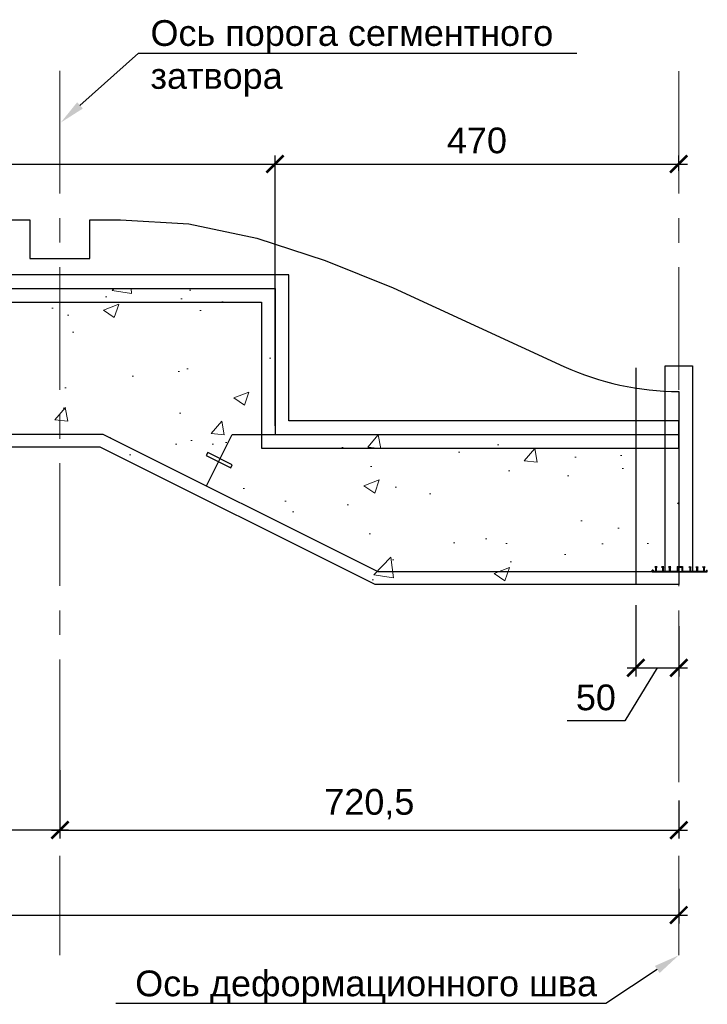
# Model space of a CAD drawing. Header units: millimetres. Extents: x 455957 to 840819, y 463079 to 618741.
# Tile 4 of 13: x 480767 to 488773, y 482856 to 494329. Entities that reach past the tile are written whole.
import ezdxf
from ezdxf import colors
from ezdxf.entities.mleader import LeaderData, LeaderLine
from ezdxf.math import Vec2, Vec3

# ---------------------------------------------------------------- set-up
doc = ezdxf.new("R2010")
doc.units = ezdxf.units.MM
doc.linetypes.add('ACAD_ISO04W100', pattern=[30, 24, -3, 0, -3])
doc.linetypes.add('осевая', pattern=[50.8, 31.75, -6.35, 6.35, -6.35])
for name, color, linetype, lineweight in [('Бетон', 7, 'Continuous', 50), ('ГТО-2_Размеры', 7, 'Continuous', 15), ('Отдел_Выноски(стрелка)', 7, 'Continuous', 15), ('Шпонка', 1, 'Continuous', 50)]:
    doc.layers.add(name, color=color, linetype=linetype, lineweight=lineweight)
for name, color, linetype in [('Оси', 1, 'осевая'), ('Размеры', 7, 'Continuous'), ('Штриховка', 7, 'Continuous')]:
    doc.layers.add(name, color=color, linetype=linetype)
doc.styles.add('arial', font='arial.ttf')
doc.styles.add('Рогун1', font='arial.ttf')
doc.dimstyles.new('100 мм', dxfattribs={"dimscale": 100, "dimtxt": 3.5, "dimasz": 2, "dimexe": 1, "dimexo": 1, "dimgap": 1.2, "dimtad": 1, "dimdec": 0, "dimlfac": 0.1, "dimrnd": 0.0001, "dimtxsty": 'Рогун1', "dimblk": 'ARCHTICK', "dimcen": 2.5, "dimdle": 1, "dimaunit": 1, "dimadec": 1, "dimazin": 0, "dimtfac": 1, "dimtdec": 0, "dimtmove": 1, "dimatfit": 3, "dimldrblk": 'ARCHTICK', "dimfxl": 1, "dimtfill": 1, "dimarcsym": 0})

# ---------------------------------------------------------------- blocks, each defined once
blk = doc.blocks.new('_ArchTick')
at = {"color": 0, "linetype": 'ByBlock', "const_width": 0.15}
blk.add_lwpolyline([(-0.5, -0.5), (0.5, 0.5)], dxfattribs=at)
blk = doc.blocks.new('*D54')
at = {"layer": 'Defpoints', "color": 0, "transparency": 16777216}
for p in [(461441, 487746), (488441, 484301), (488441, 483896)]:
    blk.add_point(p, dxfattribs=at)
at = {"layer": 'ГТО-2_Размеры', "color": 0, "lineweight": -2, "transparency": 16777216}
for p, q in [((461441, 487646), (461441, 483796)), ((488441, 484201), (488441, 483796)), ((461341, 483896), (488541, 483896))]:
    blk.add_line(p, q, dxfattribs=at)
at = {"layer": 'ГТО-2_Размеры', "color": 0, "lineweight": -2, "transparency": 16777216, "xscale": 200, "yscale": 200, "zscale": 200, "rotation": 180}
blk.add_blockref('_ArchTick', (461441, 483896), dxfattribs=at)
at = {"layer": 'ГТО-2_Размеры', "color": 0, "lineweight": -2, "transparency": 16777216, "xscale": 200, "yscale": 200, "zscale": 200}
blk.add_blockref('_ArchTick', (488441, 483896), dxfattribs=at)
at = {"layer": 'ГТО-2_Размеры', "color": 0, "transparency": 16777216, "insert": (474941, 484170), "char_height": 300, "attachment_point": 5, "style": 'Рогун1'}
blk.add_mtext('2700', dxfattribs=at)
blk = doc.blocks.new('*D55')
at = {"layer": 'Defpoints', "color": 0, "transparency": 16777216}
for p in [(488441, 492647), (488441, 492469), (483741, 489496)]:
    blk.add_point(p, dxfattribs=at)
at = {"layer": 'ГТО-2_Размеры', "color": 0, "lineweight": -2, "transparency": 16777216}
for p, q in [((483741, 489596), (483741, 492747)), ((488441, 492569), (488441, 492747)), ((483641, 492647), (488541, 492647))]:
    blk.add_line(p, q, dxfattribs=at)
at = {"layer": 'ГТО-2_Размеры', "color": 0, "lineweight": -2, "transparency": 16777216, "xscale": 200, "yscale": 200, "zscale": 200, "rotation": 180}
blk.add_blockref('_ArchTick', (483741, 492647), dxfattribs=at)
at = {"layer": 'ГТО-2_Размеры', "color": 0, "lineweight": -2, "transparency": 16777216, "xscale": 200, "yscale": 200, "zscale": 200}
blk.add_blockref('_ArchTick', (488441, 492647), dxfattribs=at)
at = {"layer": 'ГТО-2_Размеры', "color": 0, "transparency": 16777216, "insert": (486091, 492920), "char_height": 300, "attachment_point": 5, "style": 'Рогун1'}
blk.add_mtext('470', dxfattribs=at)
blk = doc.blocks.new('*D56')
at = {"layer": 'Defpoints', "color": 0, "transparency": 16777216}
for p in [(483741, 492647), (461441, 491996), (483741, 491196)]:
    blk.add_point(p, dxfattribs=at)
at = {"layer": 'ГТО-2_Размеры', "color": 0, "lineweight": -2, "transparency": 16777216}
for p, q in [((461441, 492096), (461441, 492747)), ((483741, 491296), (483741, 492747)), ((461341, 492647), (483841, 492647))]:
    blk.add_line(p, q, dxfattribs=at)
at = {"layer": 'ГТО-2_Размеры', "color": 0, "lineweight": -2, "transparency": 16777216, "xscale": 200, "yscale": 200, "zscale": 200, "rotation": 180}
blk.add_blockref('_ArchTick', (461441, 492647), dxfattribs=at)
at = {"layer": 'ГТО-2_Размеры', "color": 0, "lineweight": -2, "transparency": 16777216, "xscale": 200, "yscale": 200, "zscale": 200}
blk.add_blockref('_ArchTick', (483741, 492647), dxfattribs=at)
at = {"layer": 'ГТО-2_Размеры', "color": 0, "transparency": 16777216, "insert": (472591, 492920), "char_height": 300, "attachment_point": 5, "style": 'Рогун1'}
blk.add_mtext('2230', dxfattribs=at)
blk = doc.blocks.new('к шпонке')
at = {"color": 6, "linetype": 'Continuous', "lineweight": 30, "ltscale": 2}
for p, q in [((62947, -62062), (62947, -61782)), ((62947, -61782), (63027, -61872)), ((63027, -61872), (63445, -61872)), ((63029, -61972), (62947, -62062)), ((63029, -61972), (63445, -61972))]:
    blk.add_line(p, q, dxfattribs=at)
blk = doc.blocks.new('шпонка ДО320')
at = {"lineweight": 25}
h = blk.add_hatch(color=1, dxfattribs=at)
h.dxf.hatch_style = 1
h.paths.add_polyline_path([(63027, -63752), (63547, -63752), (63547, -64192), (63027, -64192)], flags=16)
h.paths.add_polyline_path([(63547, -67180), (63547, -60779), (63368, -60779), (63368, -60879), (63467, -60879), (63467, -61129), (63049, -61129), (62968, -61039), (62969, -61319), (63051, -61229), (63467, -61229), (63467, -61929), (63049, -61929), (62968, -61839), (62969, -62119), (63051, -62029), (63467, -62029), (63467, -62729), (63049, -62729), (62968, -62639), (62969, -62919), (63051, -62829), (63467, -62829), (63467, -63672), (62947, -63672), (62947, -64272), (63467, -64272), (63467, -65114), (63051, -65114), (62969, -65024), (62968, -65304), (63049, -65214), (63467, -65214), (63467, -65914), (63051, -65914), (62969, -65824), (62968, -66104), (63049, -66014), (63467, -66014), (63467, -66714), (63051, -66714), (62969, -66624), (62968, -66904), (63049, -66814), (63467, -66814), (63467, -67079), (63368, -67079), (63368, -67179)])
at = {"layer": 'Шпонка', "color": 1, "linetype": 'Continuous', "lineweight": 25, "ltscale": 2}
for p, q in [((63368, -60879), (63368, -60779)), ((63547, -60779), (63368, -60779)), ((63547, -67180), (63547, -60779)), ((63368, -60879), (63467, -60879)), ((63467, -61129), (63467, -60879)), ((63467, -61929), (63467, -61229)), ((63467, -62729), (63467, -62029)), ((63467, -63672), (63467, -62829)), ((62947, -64272), (62947, -63672)), ((62947, -63672), (63467, -63672)), ((63027, -64192), (63027, -63752)), ((63027, -63752), (63547, -63752)), ((63027, -64192), (63547, -64192)), ((62947, -64272), (63467, -64272)), ((63467, -65114), (63467, -64272)), ((63467, -65914), (63467, -65214)), ((63467, -66714), (63467, -66014)), ((63368, -67079), (63467, -67079)), ((63368, -67079), (63368, -67179)), ((63547, -67180), (63368, -67179)), ((63467, -67079), (63467, -66814))]:
    blk.add_line(p, q, dxfattribs=at)
at = {"layer": 'Шпонка', "color": 1, "lineweight": 25}
for p in [(21, 742), (21, -58), (21, -858)]:
    blk.add_blockref('к шпонке', p, dxfattribs=at)
at = {"layer": 'Шпонка', "color": 1, "lineweight": 25, "xscale": -1, "rotation": 180}
for p in [(21, -127085), (21, -127885), (21, -128685)]:
    blk.add_blockref('к шпонке', p, dxfattribs=at)
blk = doc.blocks.new('*D60')
at = {"layer": 'Defpoints', "color": 0, "transparency": 16777216}
for p in [(481236, 485684), (473476, 485239), (481236, 484888)]:
    blk.add_point(p, dxfattribs=at)
at = {"layer": 'ГТО-2_Размеры', "color": 0, "lineweight": -2, "transparency": 16777216}
for p, q in [((481236, 485584), (481236, 484788)), ((473476, 485139), (473476, 484788)), ((473376, 484888), (481336, 484888))]:
    blk.add_line(p, q, dxfattribs=at)
at = {"layer": 'ГТО-2_Размеры', "color": 0, "lineweight": -2, "transparency": 16777216, "xscale": 200, "yscale": 200, "zscale": 200, "rotation": 180}
blk.add_blockref('_ArchTick', (473476, 484888), dxfattribs=at)
at = {"layer": 'ГТО-2_Размеры', "color": 0, "lineweight": -2, "transparency": 16777216, "xscale": 200, "yscale": 200, "zscale": 200}
blk.add_blockref('_ArchTick', (481236, 484888), dxfattribs=at)
at = {"layer": 'ГТО-2_Размеры', "color": 0, "transparency": 16777216, "insert": (477356, 485161), "char_height": 300, "attachment_point": 5, "style": 'Рогун1'}
blk.add_mtext('776', dxfattribs=at)
blk = doc.blocks.new('*D61')
at = {"layer": 'Defpoints', "color": 0, "transparency": 16777216}
for p in [(481236, 485684), (488441, 485331), (488441, 484886)]:
    blk.add_point(p, dxfattribs=at)
at = {"layer": 'ГТО-2_Размеры', "color": 0, "lineweight": -2, "transparency": 16777216}
for p, q in [((481236, 485584), (481236, 484786)), ((488441, 485231), (488441, 484786)), ((481136, 484886), (488541, 484886))]:
    blk.add_line(p, q, dxfattribs=at)
at = {"layer": 'ГТО-2_Размеры', "color": 0, "lineweight": -2, "transparency": 16777216, "xscale": 200, "yscale": 200, "zscale": 200, "rotation": 180}
blk.add_blockref('_ArchTick', (481236, 484886), dxfattribs=at)
at = {"layer": 'ГТО-2_Размеры', "color": 0, "lineweight": -2, "transparency": 16777216, "xscale": 200, "yscale": 200, "zscale": 200}
blk.add_blockref('_ArchTick', (488441, 484886), dxfattribs=at)
at = {"layer": 'ГТО-2_Размеры', "color": 0, "transparency": 16777216, "insert": (484838, 485187), "char_height": 300, "attachment_point": 5, "style": 'Рогун1'}
blk.add_mtext('720,5', dxfattribs=at)
blk = doc.blocks.new('*D246')
at = {"layer": 'Defpoints', "color": 0, "transparency": 16777216}
for p in [(487941, 487608), (488441, 487360), (488441, 486776)]:
    blk.add_point(p, dxfattribs=at)
at = {"layer": 'ГТО-2_Размеры', "color": 0, "lineweight": -2, "transparency": 16777216}
for p, q in [((487941, 487508), (487941, 486676)), ((488441, 487260), (488441, 486676)), ((488191, 486776), (487811, 486157)), ((487841, 486776), (488541, 486776)), ((487811, 486157), (487142, 486157))]:
    blk.add_line(p, q, dxfattribs=at)
at = {"layer": 'ГТО-2_Размеры', "color": 0, "lineweight": -2, "transparency": 16777216, "xscale": 200, "yscale": 200, "zscale": 200, "rotation": 180}
blk.add_blockref('_ArchTick', (487941, 486776), dxfattribs=at)
at = {"layer": 'ГТО-2_Размеры', "color": 0, "lineweight": -2, "transparency": 16777216, "xscale": 200, "yscale": 200, "zscale": 200}
blk.add_blockref('_ArchTick', (488441, 486776), dxfattribs=at)
at = {"layer": 'ГТО-2_Размеры', "color": 0, "transparency": 16777216, "insert": (487476, 486430), "char_height": 300, "attachment_point": 5, "style": 'Рогун1'}
blk.add_mtext('50', dxfattribs=at)

msp = doc.modelspace()

# ---------------------------------------------------------------- hatches: boundary and pattern name
at = {"layer": 'Штриховка', "lineweight": 13}
h = msp.add_hatch(dxfattribs=at)
h.set_pattern_fill('AR-CONC', color=256, scale=10, style=0)
h.set_pattern_definition([(50, (-63227.2, 302325.6), (1821.8467, -159.391), [190.5, -2095.5]), (355, (-63227.2, 302325.6), (-352.434, 1910.5685), [152.4, -1676.406]), (100.45144, (-63075.4, 302312.3), (1469.4125, 1751.1775), [161.9, -1780.9024]), (46.1842, (-63227.2, 302833.6), (2710.79, -420.423), [285.75, -3143.25]), (96.63556, (-63001.3, 302798.6), (2374.041, 2474.261), [242.85, -2671.356]), (351.18415, (-63227.2, 302833.6), (2374.041, 2474.261), [228.6, -2514.597]), (21, (-62973.2, 302706.6), (1516.144, -1022.652), [190.5, -2095.5]), (326, (-62973.2, 302706.6), (618.02, 1841.8797), [152.4, -1676.4]), (71.45144, (-62846.9, 302621.4), (2134.164, 819.2277), [161.9, -1780.8994]), (37.5, (-63227.2, 302325.6), (30.886, 845.5504), [0, -1656.08, 0, -1701.8, 0, -1682.75]), (7.5, (-63227.2, 302325.6), (668.1966, 1001.8057), [0, -970.28, 0, -1617.98, 0, -641.35]), (327.5, (-63793.65, 302325.6), (1355.90595, -57.28744), [0, -635, 0, -1981.2, 0, -2628.9]), (317.5, (-64047.6, 302325.6), (1481.2918, 254.265), [0, -825.5, 0, -1315.72, 0, -1866.9])])
h.paths.add_polyline_path([(488440.7061418, 489496.4506863), (483740.7061418, 489496.4506863), (483740.7061418, 491196.4506863), (461440.7061418, 491196.4506863), (461440.7061418, 487746.4506863), (463576.1163385, 487746.4506863), (466776.1163385, 489346.4506863), (481705.2959452, 489346.4506863), (484905.2959452, 487746.4506863), (488440.7061418, 487746.4506863)])

# ---------------------------------------------------------------- linework, layer by layer
at = {"color": 6, "lineweight": 25}
for points in [[(483580.7061418, 491036.4506862), (483580.7061416, 489336.4506863), (488440.7061417, 489336.4506862), (488440.706142, 489656.4506864), (483900.7061419, 489656.4506864), (483900.7061421, 491356.4506835), (461440.706142, 491356.4506864), (461440.7061417, 491036.4506862)], [(488280.7061418, 490296.4506863), (488600.7061419, 490296.4506863), (488600.7061419, 487896.4506863), (488280.7061418, 487896.4506863)], [(482938.6539386, 489250.1166906), (483224.8706397, 489107.00834), (483242.7591836, 489142.7854276), (482956.5424824, 489285.8937782)]]:
    msp.add_lwpolyline(points, close=True, dxfattribs=at)
at = {"lineweight": 30}
msp.add_lwpolyline([(487940.7072583, 490271.4317621), (487940.7072583, 487744.9631953)], dxfattribs=at)
at = {"color": 4, "linetype": 'ACAD_ISO04W100', "lineweight": 25, "ltscale": 50}
msp.add_lwpolyline([(482940.7061418, 488896.4506863), (483240.7061418, 489496.4506863), (483740.7061418, 489496.4506863)], dxfattribs=at)
at = {"color": 3, "lineweight": 25}
msp.add_lwpolyline([(488440.7061418, 487896.4506863), (488440.7061418, 487746.4506863), (484905.2959452, 487746.4506863), (481705.2959452, 489346.4506863), (466776.1163385, 489346.4506863), (463576.1163385, 487746.4506863), (462640.7061418, 487746.4506863), (461340.7061418, 487746.4506863), (461340.7061418, 487896.4506863), (461440.7061418, 487896.4506863)], dxfattribs=at)
at = {"layer": 'Бетон', "color": 2, "lineweight": 25, "ltscale": 10}
msp.add_lwpolyline([(483740.7061418, 491196.4506863), (483740.7061418, 489496.4506863), (488440.7061418, 489496.4506863), (488440.7061418, 487896.4506863), (484940.7061418, 487896.4506863), (481740.7061418, 489496.4506863), (466740.7061418, 489496.4506863), (463540.7061418, 487896.4506863), (462640.7061418, 487896.4506863), (461440.7061418, 487896.4506863), (461440.7061418, 491196.4506863)], close=True, dxfattribs=at)
at = {"layer": 'Оси', "linetype": 'осевая', "lineweight": 15, "ltscale": 45}
for points in [[(481235.7061418, 493731.6320501), (481235.7061418, 483427.9458323)], [(488440.7061418, 493730.3820501), (488440.7061418, 483426.6958323)]]:
    msp.add_lwpolyline(points, dxfattribs=at)
at = {"layer": 'Размеры', "lineweight": 25}
msp.add_lwpolyline([(461440.7061418, 491196.4506863), (461440.7061418, 491996.4506863), (473125.7061418, 491996.4506863), (473125.7061418, 491546.4418867), (473825.7061418, 491546.4418867), (473825.7061418, 491996.4506863), (480885.7061418, 491996.4506863), (480885.7061418, 491546.4418867), (481585.7061418, 491546.4418867), (481585.7061418, 491996.4506863), (481940.7061418, 491996.4506863), (482738.0225529, 491948.8786333), (483530.0225529, 491782.5586333), (484322.0225529, 491521.1986333), (485114.0225529, 491204.3986333), (487103.4081955, 490289.2812377, 0.1082040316), (488440.7061418, 489996.4506863), (488440.7061418, 489496.4506863)], format="xyb", dxfattribs=at)

# ---------------------------------------------------------------- block references
at = {"layer": 'Шпонка', "lineweight": 25, "xscale": 0.1, "yscale": 0.1, "zscale": 0.1, "rotation": 270}
msp.add_blockref('шпонка ДО320', (494850.6949731, 494251.1386527), dxfattribs=at)

# ---------------------------------------------------------------- dimensions: what is measured, and where the dimension line sits
at = {"layer": 'ГТО-2_Размеры'}
for base, p1, p2, picture, middle in [((483740.7061418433, 492647.0640238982), (461440.7061418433, 491996.4506862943), (483740.7061418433, 491196.4506862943), '*D56', (472590.7061418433, 492920.3382394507)), ((488440.7061418, 492647.0640239), (483740.7061418, 489496.4506863), (488440.7061418, 492468.9587387), '*D55', (486090.7061418, 492920.2359202)), ((488440.7061418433, 483896.4506862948), (461440.7061418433, 487746.4506862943), (488440.7061418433, 484301.1212886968), '*D54', (474940.7061418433, 484169.6225826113)), ((481235.7061418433, 484887.5943765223), (473475.7061418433, 485239.2474555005), (481235.7061418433, 485684.4460182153), '*D60', (477355.7061418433, 485160.7662728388)), ((488440.7061418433, 484886.3443765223), (481235.7061418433, 485684.4460182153), (488440.7061418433, 485331.3128608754), '*D61', (484838.2061418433, 485186.6308703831))]:
    dim = msp.add_linear_dim(base=base, p1=p1, p2=p2, dimstyle='100 мм', override={"dimtxt": 3, "dimdec": 6, "dimtfill": 0}, dxfattribs=at)
    dim.commit()
    dim.dimension.update_dxf_attribs({"geometry": picture, "text_midpoint": middle})
dim = msp.add_linear_dim(base=(488440.7061418, 486775.9722823), p1=(487940.7072583, 487607.8274471), p2=(488440.7061418, 487359.6596777), text='50', dimstyle='100 мм', override={"dimtxt": 3, "dimdec": 6, "dimtfill": 0}, dxfattribs=at)
dim.commit()
dim.dimension.update_dxf_attribs({"geometry": '*D246', "text_midpoint": (487690.7200087, 486156.5509333), "dimtype": 160})

# ---------------------------------------------------------------- leaders
at = {"layer": 'Отдел_Выноски(стрелка)'}
ml = msp.add_multileader_mtext('Standard', dxfattribs=at)
ml.set_content('Ось порога сегментного затвора', color=256, style='arial')
ml.set_leader_properties()
ml.build(insert=Vec2(0, 0))
ml.multileader.update_dxf_attribs({"text_left_attachment_type": 6, "text_right_attachment_type": 6, "dogleg_length": 136.6171409, "arrow_head_size": 300})
ctx = ml.context
ctx.base_point, ctx.char_height, ctx.arrow_head_size, ctx.plane_origin = Vec3(482288.1190547, 493940.1447893), 300, 300, Vec3(483753.1847649, 510141.7013159)
ctx.left_attachment, ctx.right_attachment = 6, 6
notes = []
notes.append((ctx, [(0, (1, 1, 0), (482151.5019138, 493940.1447893), (1, 0), 136.6171409, [(0, [(481245.7061418, 493129.9796571)], 0, [])])]))
ctx.mtext.insert, ctx.mtext.width, ctx.mtext.defined_height, ctx.mtext.flow_direction = Vec3(482290.1190547, 494323.4326474), 4915.084053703, 383.2878581, 5
ml = msp.add_multileader_mtext('Standard', dxfattribs=at)
ml.set_content('Ось деформационного шва', color=256, style='arial')
ml.set_leader_properties()
ml.build(insert=Vec2(0, 0))
ml.multileader.update_dxf_attribs({"text_left_attachment_type": 6, "text_right_attachment_type": 6, "dogleg_length": 136.6171409, "arrow_head_size": 300})
ctx = ml.context
ctx.base_point, ctx.char_height, ctx.arrow_head_size, ctx.plane_origin = Vec3(482110.2421209, 482866.0934839), 300, 300, Vec3(483563.5288177, 500759.8327692)
ctx.left_attachment, ctx.right_attachment = 6, 6
notes.append((ctx, [(1, (1, 1, 0), (487590.4909126, 482866.0934839), (-1, 0), 136.6171409, [(0, [(488440.7061418, 483426.6958323)], 0, [])])]))
ctx.mtext.insert, ctx.mtext.width, ctx.mtext.defined_height, ctx.mtext.flow_direction = Vec3(482112.2421209, 483249.381342), 5632.309506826, 383.2878581, 5
for ctx, leaders in notes:
    for number, flags, end, landing, length, lines in leaders:
        leader = LeaderData()
        leader.index, (leader.has_last_leader_line, leader.has_dogleg_vector, leader.attachment_direction) = number, flags
        leader.last_leader_point, leader.dogleg_vector, leader.dogleg_length = Vec3(end), Vec3(landing), length
        for number, points, colour, breaks in lines:
            line = LeaderLine()
            line.index, line.vertices, line.color, line.breaks = number, Vec3.list(points), colors.encode_raw_color(colour), breaks
            leader.lines.append(line)
        ctx.leaders.append(leader)

doc.saveas('drawing.dxf')
